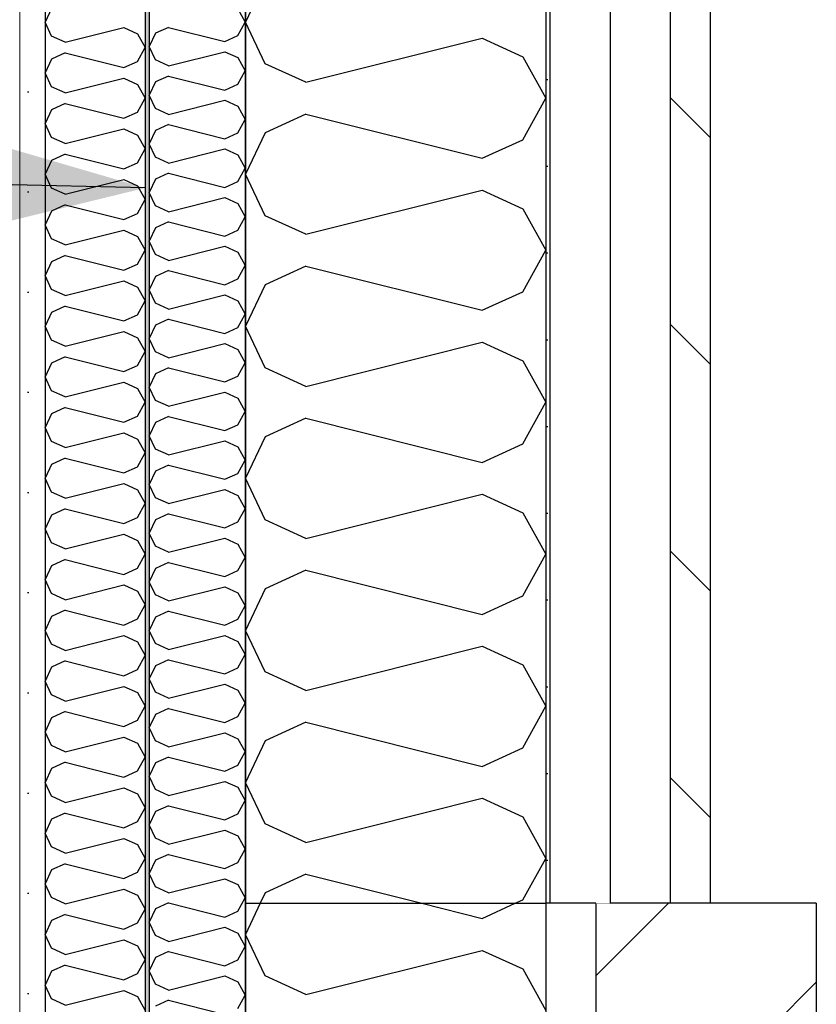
# Model space of a CAD drawing. Header units: millimetres. Extents: x -8544 to 51179, y -2070 to 23603.
# Tile 181 of 190: x 44899 to 45297, y 4670 to 5161. Entities that reach past the tile are written whole.
import ezdxf

# ---------------------------------------------------------------- set-up
doc = ezdxf.new("R2010")
doc.units = ezdxf.units.MM
doc.header["$LTSCALE"] = 0.5
doc.header["$MEASUREMENT"] = 0
doc.linetypes.add('PLINE', pattern=[0])
doc.linetypes.add('Wipeout_Contour', pattern=[2000, 0, -2000])
for name, color, linetype in [('231- Bærende yttervegger', 7, 'Continuous'), ('231- Bærende yttervegger (Skravur)', 7, 'Continuous'), ('232- Ikke-bærende yttervegger', 7, 'Continuous'), ('232- Ikke-bærende yttervegger (Skravur)', 7, 'Continuous'), ('232- Ikke-bærende yttervegger (Skravur)(Nye konstruksjoner)', 7, 'Continuous'), ('232- Ikke-bærende yttervegger(Nye konstruksjoner)', 7, 'Continuous'), ('235- Utvendig kledning og overflate (Skravur)(Nye konstruksjoner)', 7, 'Continuous'), ('235- Utvendig kledning og overflate(Nye konstruksjoner)', 7, 'Continuous'), ('832- Tekst bygning(Nye konstruksjoner)', 7, 'Continuous')]:
    doc.layers.add(name, color=color, linetype=linetype)
doc.layers.add('236- Innvendig kledning og overflate(Nye konstruksjoner)', color=7, linetype='Continuous', lineweight=0)
doc.dimstyles.new('GENERATED_STYLE__2', dxfattribs={"dimtxt": 0.18, "dimasz": 182.4, "dimexe": 0.18, "dimexo": 0.0625, "dimgap": 0, "dimtad": 0, "dimtih": 1, "dimtoh": 1, "dimdec": 4, "dimzin": 0, "dimdsep": 46, "dimcen": 0.09, "dimadec": 0, "dimazin": 0, "dimtfac": 1, "dimtdec": 4, "dimtmove": 0, "dimatfit": 3, "dimldrblk": 'ARROWHEAD_5', "dimfxl": 1, "dimtolj": 1, "dimtzin": 0, "dimarcsym": 0})

# ---------------------------------------------------------------- blocks, each defined once
blk = doc.blocks.new('*X11')
at = {"layer": '231- Bærende yttervegger (Skravur)', "linetype": 'PLINE'}
for p, q in [((45019.26, 4720), (45011.93, 4704.5)), ((45099.91, 4720), (45130.04, 4712.47)), ((45130.04, 4712.47), (45146.6, 4720)), ((45021.73, 4683.77), (45011.93, 4704.5)), ((45042.05, 4674.53), (45130.04, 4696.53)), ((45130.04, 4696.53), (45150.36, 4687.28)), ((45042.05, 4674.53), (45021.73, 4683.77)), ((45150.36, 4687.28), (45161.93, 4666.56))]:
    blk.add_line(p, q, dxfattribs=at)
blk = doc.blocks.new('*X43')
at = {"layer": '232- Ikke-bærende yttervegger (Skravur)(Nye konstruksjoner)', "linetype": 'PLINE'}
for p, q in [((44915.14, 5166.68), (44911.87, 5159.77)), ((44915.14, 5152.86), (44911.87, 5159.77)), ((44921.91, 5149.78), (44951.24, 5157.11)), ((44951.24, 5157.11), (44958.02, 5154.03)), ((44921.91, 5149.78), (44915.14, 5152.86)), ((44958.02, 5154.03), (44961.87, 5147.12)), ((44958.02, 5140.22), (44961.87, 5147.12)), ((44915.14, 5141.38), (44911.87, 5134.48)), ((44921.91, 5144.47), (44915.14, 5141.38)), ((44921.91, 5144.47), (44951.24, 5137.13)), ((44951.24, 5137.13), (44958.02, 5140.22)), ((44915.14, 5127.57), (44911.87, 5134.48)), ((44921.91, 5124.49), (44951.24, 5131.82)), ((44951.24, 5131.82), (44958.02, 5128.74)), ((44921.91, 5124.49), (44915.14, 5127.57)), ((44958.02, 5128.74), (44961.87, 5121.83)), ((44958.02, 5114.92), (44961.87, 5121.83)), ((44915.14, 5116.09), (44911.87, 5109.18)), ((44921.91, 5119.17), (44915.14, 5116.09)), ((44921.91, 5119.17), (44951.24, 5111.84)), ((44951.24, 5111.84), (44958.02, 5114.92)), ((44915.14, 5102.28), (44911.87, 5109.18)), ((44921.91, 5099.19), (44951.24, 5106.53)), ((44951.24, 5106.53), (44958.02, 5103.45)), ((44921.91, 5099.19), (44915.14, 5102.28)), ((44958.02, 5103.45), (44961.87, 5096.54)), ((44958.02, 5089.63), (44961.87, 5096.54)), ((44921.91, 5093.88), (44915.14, 5090.8)), ((44921.91, 5093.88), (44951.24, 5086.55)), ((44915.14, 5090.8), (44911.87, 5083.89)), ((44951.24, 5086.55), (44958.02, 5089.63)), ((44915.14, 5076.98), (44911.87, 5083.89)), ((44921.91, 5073.9), (44915.14, 5076.98)), ((44921.91, 5073.9), (44951.24, 5081.23)), ((44951.24, 5081.23), (44958.02, 5078.15)), ((44958.02, 5078.15), (44961.87, 5071.24)), ((44921.91, 5068.59), (44915.14, 5065.51)), ((44921.91, 5068.59), (44951.24, 5061.26)), ((44958.02, 5064.34), (44961.87, 5071.24)), ((44915.14, 5065.51), (44911.87, 5058.6)), ((44951.24, 5061.26), (44958.02, 5064.34)), ((44915.14, 5051.69), (44911.87, 5058.6)), ((44921.91, 5048.61), (44951.24, 5055.94)), ((44951.24, 5055.94), (44958.02, 5052.86)), ((44958.02, 5052.86), (44961.87, 5045.95)), ((44921.91, 5048.61), (44915.14, 5051.69)), ((44921.91, 5043.29), (44915.14, 5040.21)), ((44921.91, 5043.29), (44951.24, 5035.96)), ((44958.02, 5039.04), (44961.87, 5045.95)), ((44915.14, 5040.21), (44911.87, 5033.31)), ((44951.24, 5035.96), (44958.02, 5039.04)), ((44915.14, 5026.4), (44911.87, 5033.31)), ((44921.91, 5023.32), (44951.24, 5030.65)), ((44951.24, 5030.65), (44958.02, 5027.57)), ((44921.91, 5023.32), (44915.14, 5026.4)), ((44958.02, 5027.57), (44961.87, 5020.66)), ((44921.91, 5018), (44915.14, 5014.92)), ((44921.91, 5018), (44951.24, 5010.67)), ((44958.02, 5013.75), (44961.87, 5020.66)), ((44915.14, 5014.92), (44911.87, 5008.01)), ((44951.24, 5010.67), (44958.02, 5013.75)), ((44915.14, 5001.11), (44911.87, 5008.01)), ((44921.91, 4998.02), (44951.24, 5005.36)), ((44951.24, 5005.36), (44958.02, 5002.27)), ((44921.91, 4998.02), (44915.14, 5001.11)), ((44958.02, 5002.27), (44961.87, 4995.37)), ((44958.02, 4988.46), (44961.87, 4995.37)), ((44915.14, 4989.63), (44911.87, 4982.72)), ((44921.91, 4992.71), (44915.14, 4989.63)), ((44921.91, 4992.71), (44951.24, 4985.38)), ((44951.24, 4985.38), (44958.02, 4988.46)), ((44915.14, 4975.81), (44911.87, 4982.72)), ((44921.91, 4972.73), (44951.24, 4980.06)), ((44951.24, 4980.06), (44958.02, 4976.98)), ((44921.91, 4972.73), (44915.14, 4975.81)), ((44958.02, 4976.98), (44961.87, 4970.07)), ((44958.02, 4963.17), (44961.87, 4970.07)), ((44915.14, 4964.33), (44911.87, 4957.43)), ((44921.91, 4967.42), (44915.14, 4964.33)), ((44921.91, 4967.42), (44951.24, 4960.08)), ((44951.24, 4960.08), (44958.02, 4963.17)), ((44915.14, 4950.52), (44911.87, 4957.43)), ((44921.91, 4947.44), (44951.24, 4954.77)), ((44951.24, 4954.77), (44958.02, 4951.69)), ((44921.91, 4947.44), (44915.14, 4950.52)), ((44958.02, 4951.69), (44961.87, 4944.78)), ((44958.02, 4937.87), (44961.87, 4944.78)), ((44921.91, 4942.12), (44915.14, 4939.04)), ((44921.91, 4942.12), (44951.24, 4934.79)), ((44915.14, 4939.04), (44911.87, 4932.13)), ((44951.24, 4934.79), (44958.02, 4937.87)), ((44915.14, 4925.23), (44911.87, 4932.13)), ((44921.91, 4922.14), (44951.24, 4929.48)), ((44951.24, 4929.48), (44958.02, 4926.39)), ((44921.91, 4922.14), (44915.14, 4925.23)), ((44958.02, 4926.39), (44961.87, 4919.49)), ((44958.02, 4912.58), (44961.87, 4919.49)), ((44921.91, 4916.83), (44915.14, 4913.75)), ((44921.91, 4916.83), (44951.24, 4909.5)), ((44915.14, 4913.75), (44911.87, 4906.84)), ((44951.24, 4909.5), (44958.02, 4912.58)), ((44915.14, 4899.93), (44911.87, 4906.84)), ((44921.91, 4896.85), (44915.14, 4899.93)), ((44921.91, 4896.85), (44951.24, 4904.18)), ((44951.24, 4904.18), (44958.02, 4901.1)), ((44958.02, 4901.1), (44961.87, 4894.19)), ((44921.91, 4891.54), (44915.14, 4888.45)), ((44921.91, 4891.54), (44951.24, 4884.2)), ((44958.02, 4887.29), (44961.87, 4894.19)), ((44915.14, 4888.45), (44911.87, 4881.55)), ((44951.24, 4884.2), (44958.02, 4887.29)), ((44915.14, 4874.64), (44911.87, 4881.55)), ((44921.91, 4871.56), (44951.24, 4878.89)), ((44951.24, 4878.89), (44958.02, 4875.81)), ((44958.02, 4875.81), (44961.87, 4868.9)), ((44921.91, 4871.56), (44915.14, 4874.64)), ((44921.91, 4866.24), (44915.14, 4863.16)), ((44921.91, 4866.24), (44951.24, 4858.91)), ((44958.02, 4861.99), (44961.87, 4868.9)), ((44915.14, 4863.16), (44911.87, 4856.25)), ((44951.24, 4858.91), (44958.02, 4861.99)), ((44915.14, 4849.35), (44911.87, 4856.25)), ((44921.91, 4846.27), (44951.24, 4853.6)), ((44951.24, 4853.6), (44958.02, 4850.52)), ((44921.91, 4846.27), (44915.14, 4849.35)), ((44958.02, 4850.52), (44961.87, 4843.61)), ((44921.91, 4840.95), (44915.14, 4837.87)), ((44921.91, 4840.95), (44951.24, 4833.62)), ((44958.02, 4836.7), (44961.87, 4843.61)), ((44915.14, 4837.87), (44911.87, 4830.96)), ((44951.24, 4833.62), (44958.02, 4836.7)), ((44915.14, 4824.05), (44911.87, 4830.96)), ((44921.91, 4820.97), (44951.24, 4828.3)), ((44951.24, 4828.3), (44958.02, 4825.22)), ((44921.91, 4820.97), (44915.14, 4824.05)), ((44958.02, 4825.22), (44961.87, 4818.32)), ((44958.02, 4811.41), (44961.87, 4818.32)), ((44915.14, 4812.58), (44911.87, 4805.67)), ((44921.91, 4815.66), (44915.14, 4812.58)), ((44921.91, 4815.66), (44951.24, 4808.33)), ((44951.24, 4808.33), (44958.02, 4811.41)), ((44915.14, 4798.76), (44911.87, 4805.67)), ((44921.91, 4795.68), (44951.24, 4803.01)), ((44951.24, 4803.01), (44958.02, 4799.93)), ((44921.91, 4795.68), (44915.14, 4798.76)), ((44958.02, 4799.93), (44961.87, 4793.02)), ((44958.02, 4786.11), (44961.87, 4793.02)), ((44915.14, 4787.28), (44911.87, 4780.38)), ((44921.91, 4790.37), (44915.14, 4787.28)), ((44921.91, 4790.37), (44951.24, 4783.03)), ((44951.24, 4783.03), (44958.02, 4786.11)), ((44915.14, 4773.47), (44911.87, 4780.38)), ((44921.91, 4770.39), (44951.24, 4777.72)), ((44951.24, 4777.72), (44958.02, 4774.64)), ((44921.91, 4770.39), (44915.14, 4773.47)), ((44958.02, 4774.64), (44961.87, 4767.73)), ((44958.02, 4760.82), (44961.87, 4767.73)), ((44921.91, 4765.07), (44915.14, 4761.99)), ((44921.91, 4765.07), (44951.24, 4757.74)), ((44915.14, 4761.99), (44911.87, 4755.08)), ((44951.24, 4757.74), (44958.02, 4760.82)), ((44915.14, 4748.18), (44911.87, 4755.08)), ((44921.91, 4745.09), (44951.24, 4752.43)), ((44951.24, 4752.43), (44958.02, 4749.34)), ((44921.91, 4745.09), (44915.14, 4748.18)), ((44958.02, 4749.34), (44961.87, 4742.44)), ((44921.91, 4739.78), (44915.14, 4736.7)), ((44921.91, 4739.78), (44951.24, 4732.45)), ((44958.02, 4735.53), (44961.87, 4742.44)), ((44915.14, 4736.7), (44911.87, 4729.79)), ((44951.24, 4732.45), (44958.02, 4735.53)), ((44915.14, 4722.88), (44911.87, 4729.79)), ((44921.91, 4719.8), (44951.24, 4727.13)), ((44951.24, 4727.13), (44958.02, 4724.05)), ((44958.02, 4724.05), (44961.87, 4717.14)), ((44921.91, 4719.8), (44915.14, 4722.88)), ((44921.91, 4714.49), (44915.14, 4711.4)), ((44921.91, 4714.49), (44951.24, 4707.15)), ((44958.02, 4710.24), (44961.87, 4717.14)), ((44915.14, 4711.4), (44911.87, 4704.5)), ((44951.24, 4707.15), (44958.02, 4710.24)), ((44915.14, 4697.59), (44911.87, 4704.5)), ((44921.91, 4694.51), (44951.24, 4701.84)), ((44951.24, 4701.84), (44958.02, 4698.76)), ((44958.02, 4698.76), (44961.87, 4691.85)), ((44921.91, 4694.51), (44915.14, 4697.59)), ((44921.91, 4689.19), (44915.14, 4686.11)), ((44921.91, 4689.19), (44951.24, 4681.86)), ((44958.02, 4684.94), (44961.87, 4691.85)), ((44915.14, 4686.11), (44911.87, 4679.2)), ((44951.24, 4681.86), (44958.02, 4684.94)), ((44915.14, 4672.3), (44911.87, 4679.2)), ((44921.91, 4669.21), (44951.24, 4676.55)), ((44951.24, 4676.55), (44958.02, 4673.46)), ((44921.91, 4669.21), (44915.14, 4672.3)), ((44958.02, 4673.46), (44961.87, 4666.56))]:
    blk.add_line(p, q, dxfattribs=at)
blk = doc.blocks.new('*X44')
at = {"layer": '232- Ikke-bærende yttervegger (Skravur)(Nye konstruksjoner)', "linetype": 'PLINE'}
for p, q in [((45008.17, 5166.4), (45011.87, 5159.77)), ((44973.51, 5157.22), (44967.01, 5154.26)), ((44973.51, 5157.22), (45001.67, 5150.18)), ((45008.17, 5153.14), (45011.87, 5159.77)), ((44967.01, 5154.26), (44963.87, 5147.63)), ((45001.67, 5150.18), (45008.17, 5153.14)), ((44967.01, 5141), (44963.87, 5147.63)), ((44973.51, 5138.04), (44967.01, 5141)), ((44973.51, 5138.04), (45001.67, 5145.08)), ((45001.67, 5145.08), (45008.17, 5142.12)), ((45008.17, 5142.12), (45011.87, 5135.49)), ((44973.51, 5132.94), (44967.01, 5129.98)), ((44973.51, 5132.94), (45001.67, 5125.9)), ((45008.17, 5128.86), (45011.87, 5135.49)), ((44967.01, 5129.98), (44963.87, 5123.35)), ((45001.67, 5125.9), (45008.17, 5128.86)), ((44967.01, 5116.72), (44963.87, 5123.35)), ((44973.51, 5113.76), (44967.01, 5116.72)), ((44973.51, 5113.76), (45001.67, 5120.8)), ((45001.67, 5120.8), (45008.17, 5117.84)), ((45008.17, 5117.84), (45011.87, 5111.21)), ((45008.17, 5104.58), (45011.87, 5111.21)), ((44973.51, 5108.66), (44967.01, 5105.7)), ((44973.51, 5108.66), (45001.67, 5101.62)), ((44967.01, 5105.7), (44963.87, 5099.07)), ((45001.67, 5101.62), (45008.17, 5104.58)), ((44967.01, 5092.44), (44963.87, 5099.07)), ((44973.51, 5089.48), (45001.67, 5096.52)), ((45001.67, 5096.52), (45008.17, 5093.56)), ((44973.51, 5089.48), (44967.01, 5092.44)), ((45008.17, 5093.56), (45011.87, 5086.93)), ((45008.17, 5080.3), (45011.87, 5086.93)), ((44973.51, 5084.38), (44967.01, 5081.42)), ((44973.51, 5084.38), (45001.67, 5077.34)), ((44967.01, 5081.42), (44963.87, 5074.79)), ((45001.67, 5077.34), (45008.17, 5080.3)), ((44967.01, 5068.16), (44963.87, 5074.79)), ((44973.51, 5065.2), (45001.67, 5072.24)), ((45001.67, 5072.24), (45008.17, 5069.28)), ((44973.51, 5065.2), (44967.01, 5068.16)), ((45008.17, 5069.28), (45011.87, 5062.65)), ((45008.17, 5056.01), (45011.87, 5062.65)), ((44967.01, 5057.14), (44963.87, 5050.5)), ((44973.51, 5060.09), (44967.01, 5057.14)), ((44973.51, 5060.09), (45001.67, 5053.06)), ((45001.67, 5053.06), (45008.17, 5056.01)), ((44967.01, 5043.87), (44963.87, 5050.5)), ((44973.51, 5040.91), (45001.67, 5047.95)), ((45001.67, 5047.95), (45008.17, 5045)), ((44973.51, 5040.91), (44967.01, 5043.87)), ((45008.17, 5045), (45011.87, 5038.36)), ((45008.17, 5031.73), (45011.87, 5038.36)), ((44967.01, 5032.85), (44963.87, 5026.22)), ((44973.51, 5035.81), (44967.01, 5032.85)), ((44973.51, 5035.81), (45001.67, 5028.77)), ((45001.67, 5028.77), (45008.17, 5031.73)), ((44967.01, 5019.59), (44963.87, 5026.22)), ((44973.51, 5016.63), (45001.67, 5023.67)), ((45001.67, 5023.67), (45008.17, 5020.71)), ((44973.51, 5016.63), (44967.01, 5019.59)), ((45008.17, 5020.71), (45011.87, 5014.08)), ((45008.17, 5007.45), (45011.87, 5014.08)), ((44967.01, 5008.57), (44963.87, 5001.94)), ((44973.51, 5011.53), (44967.01, 5008.57)), ((44973.51, 5011.53), (45001.67, 5004.49)), ((45001.67, 5004.49), (45008.17, 5007.45)), ((44967.01, 4995.31), (44963.87, 5001.94)), ((44973.51, 4992.35), (45001.67, 4999.39)), ((45001.67, 4999.39), (45008.17, 4996.43)), ((44973.51, 4992.35), (44967.01, 4995.31)), ((45008.17, 4996.43), (45011.87, 4989.8)), ((45008.17, 4983.17), (45011.87, 4989.8)), ((44967.01, 4984.29), (44963.87, 4977.66)), ((44973.51, 4987.25), (44967.01, 4984.29)), ((44973.51, 4987.25), (45001.67, 4980.21)), ((45001.67, 4980.21), (45008.17, 4983.17)), ((44967.01, 4971.03), (44963.87, 4977.66)), ((44973.51, 4968.07), (45001.67, 4975.11)), ((45001.67, 4975.11), (45008.17, 4972.15)), ((44973.51, 4968.07), (44967.01, 4971.03)), ((45008.17, 4972.15), (45011.87, 4965.52)), ((45008.17, 4958.89), (45011.87, 4965.52)), ((44967.01, 4960.01), (44963.87, 4953.38)), ((44973.51, 4962.97), (44967.01, 4960.01)), ((44973.51, 4962.97), (45001.67, 4955.93)), ((45001.67, 4955.93), (45008.17, 4958.89)), ((44967.01, 4946.75), (44963.87, 4953.38)), ((44973.51, 4943.79), (45001.67, 4950.83)), ((45001.67, 4950.83), (45008.17, 4947.87)), ((44973.51, 4943.79), (44967.01, 4946.75)), ((45008.17, 4947.87), (45011.87, 4941.24)), ((45008.17, 4934.61), (45011.87, 4941.24)), ((44967.01, 4935.73), (44963.87, 4929.1)), ((44973.51, 4938.69), (44967.01, 4935.73)), ((44973.51, 4938.69), (45001.67, 4931.65)), ((45001.67, 4931.65), (45008.17, 4934.61)), ((44967.01, 4922.47), (44963.87, 4929.1)), ((44973.51, 4919.51), (45001.67, 4926.55)), ((45001.67, 4926.55), (45008.17, 4923.59)), ((44973.51, 4919.51), (44967.01, 4922.47)), ((45008.17, 4923.59), (45011.87, 4916.96)), ((45008.17, 4910.33), (45011.87, 4916.96)), ((44967.01, 4911.45), (44963.87, 4904.82)), ((44973.51, 4914.41), (44967.01, 4911.45)), ((44973.51, 4914.41), (45001.67, 4907.37)), ((45001.67, 4907.37), (45008.17, 4910.33)), ((44967.01, 4898.19), (44963.87, 4904.82)), ((44973.51, 4895.23), (45001.67, 4902.27)), ((45001.67, 4902.27), (45008.17, 4899.31)), ((44973.51, 4895.23), (44967.01, 4898.19)), ((45008.17, 4899.31), (45011.87, 4892.68)), ((44973.51, 4890.13), (44967.01, 4887.17)), ((44973.51, 4890.13), (45001.67, 4883.09)), ((45008.17, 4886.05), (45011.87, 4892.68)), ((44967.01, 4887.17), (44963.87, 4880.54)), ((45001.67, 4883.09), (45008.17, 4886.05)), ((44967.01, 4873.9), (44963.87, 4880.54)), ((44973.51, 4870.95), (45001.67, 4877.99)), ((45001.67, 4877.99), (45008.17, 4875.03)), ((44973.51, 4870.95), (44967.01, 4873.9)), ((45008.17, 4875.03), (45011.87, 4868.4)), ((44973.51, 4865.84), (44967.01, 4862.89)), ((44973.51, 4865.84), (45001.67, 4858.81)), ((45008.17, 4861.76), (45011.87, 4868.4)), ((44967.01, 4862.89), (44963.87, 4856.25)), ((45001.67, 4858.81), (45008.17, 4861.76)), ((44967.01, 4849.62), (44963.87, 4856.25)), ((44973.51, 4846.66), (45001.67, 4853.7)), ((45001.67, 4853.7), (45008.17, 4850.74)), ((45008.17, 4850.74), (45011.87, 4844.11)), ((44973.51, 4846.66), (44967.01, 4849.62)), ((44973.51, 4841.56), (44967.01, 4838.6)), ((44973.51, 4841.56), (45001.67, 4834.52)), ((45008.17, 4837.48), (45011.87, 4844.11)), ((44967.01, 4838.6), (44963.87, 4831.97)), ((45001.67, 4834.52), (45008.17, 4837.48)), ((44967.01, 4825.34), (44963.87, 4831.97)), ((44973.51, 4822.38), (45001.67, 4829.42)), ((45001.67, 4829.42), (45008.17, 4826.46)), ((45008.17, 4826.46), (45011.87, 4819.83)), ((44973.51, 4822.38), (44967.01, 4825.34)), ((44973.51, 4817.28), (44967.01, 4814.32)), ((44973.51, 4817.28), (45001.67, 4810.24)), ((45008.17, 4813.2), (45011.87, 4819.83)), ((44967.01, 4814.32), (44963.87, 4807.69)), ((45001.67, 4810.24), (45008.17, 4813.2)), ((44967.01, 4801.06), (44963.87, 4807.69)), ((44973.51, 4798.1), (45001.67, 4805.14)), ((45001.67, 4805.14), (45008.17, 4802.18)), ((45008.17, 4802.18), (45011.87, 4795.55)), ((44973.51, 4798.1), (44967.01, 4801.06)), ((44973.51, 4793), (44967.01, 4790.04)), ((44973.51, 4793), (45001.67, 4785.96)), ((45008.17, 4788.92), (45011.87, 4795.55)), ((44967.01, 4790.04), (44963.87, 4783.41)), ((45001.67, 4785.96), (45008.17, 4788.92)), ((44967.01, 4776.78), (44963.87, 4783.41)), ((44973.51, 4773.82), (45001.67, 4780.86)), ((45001.67, 4780.86), (45008.17, 4777.9)), ((45008.17, 4777.9), (45011.87, 4771.27)), ((44973.51, 4773.82), (44967.01, 4776.78)), ((44973.51, 4768.72), (44967.01, 4765.76)), ((44973.51, 4768.72), (45001.67, 4761.68)), ((45008.17, 4764.64), (45011.87, 4771.27)), ((44967.01, 4765.76), (44963.87, 4759.13)), ((45001.67, 4761.68), (45008.17, 4764.64)), ((44967.01, 4752.5), (44963.87, 4759.13)), ((44973.51, 4749.54), (44967.01, 4752.5)), ((44973.51, 4749.54), (45001.67, 4756.58)), ((45001.67, 4756.58), (45008.17, 4753.62)), ((45008.17, 4753.62), (45011.87, 4746.99)), ((44973.51, 4744.44), (44967.01, 4741.48)), ((44973.51, 4744.44), (45001.67, 4737.4)), ((45008.17, 4740.36), (45011.87, 4746.99)), ((44967.01, 4741.48), (44963.87, 4734.85)), ((45001.67, 4737.4), (45008.17, 4740.36)), ((44967.01, 4728.22), (44963.87, 4734.85)), ((44973.51, 4725.26), (44967.01, 4728.22)), ((44973.51, 4725.26), (45001.67, 4732.3)), ((45001.67, 4732.3), (45008.17, 4729.34)), ((45008.17, 4729.34), (45011.87, 4722.71)), ((44973.51, 4720.16), (44967.01, 4717.2)), ((44973.51, 4720.16), (45001.67, 4713.12)), ((45008.17, 4716.08), (45011.87, 4722.71)), ((44967.01, 4717.2), (44963.87, 4710.57)), ((45001.67, 4713.12), (45008.17, 4716.08)), ((44967.01, 4703.94), (44963.87, 4710.57)), ((44973.51, 4700.98), (44967.01, 4703.94)), ((44973.51, 4700.98), (45001.67, 4708.02)), ((45001.67, 4708.02), (45008.17, 4705.06)), ((45008.17, 4705.06), (45011.87, 4698.43)), ((45008.17, 4691.8), (45011.87, 4698.43)), ((44973.51, 4695.88), (44967.01, 4692.92)), ((44973.51, 4695.88), (45001.67, 4688.84)), ((44967.01, 4692.92), (44963.87, 4686.29)), ((45001.67, 4688.84), (45008.17, 4691.8)), ((44967.01, 4679.65), (44963.87, 4686.29)), ((44973.51, 4676.7), (45001.67, 4683.73)), ((45001.67, 4683.73), (45008.17, 4680.78)), ((44973.51, 4676.7), (44967.01, 4679.65)), ((45008.17, 4680.78), (45011.87, 4674.15)), ((45008.17, 4667.51), (45011.87, 4674.15)), ((44973.51, 4671.59), (44967.01, 4668.64)), ((44973.51, 4671.59), (45001.67, 4664.56))]:
    blk.add_line(p, q, dxfattribs=at)
blk = doc.blocks.new('*X77')
at = {"layer": '232- Ikke-bærende yttervegger (Skravur)(Nye konstruksjoner)', "linetype": 'PLINE'}
for p, q in [((45021.73, 5180.49), (45011.93, 5159.77)), ((45021.73, 5139.05), (45011.93, 5159.77)), ((45042.05, 5129.8), (45130.04, 5151.8)), ((45130.04, 5151.8), (45150.36, 5142.55)), ((45150.36, 5142.55), (45161.93, 5121.83)), ((45042.05, 5129.8), (45021.73, 5139.05)), ((45150.36, 5101.11), (45161.93, 5121.83)), ((45042.05, 5113.86), (45021.73, 5104.61)), ((45042.05, 5113.86), (45130.04, 5091.86)), ((45021.73, 5104.61), (45011.93, 5083.89)), ((45130.04, 5091.86), (45150.36, 5101.11)), ((45021.73, 5063.17), (45011.93, 5083.89)), ((45042.05, 5053.92), (45130.04, 5075.92)), ((45130.04, 5075.92), (45150.36, 5066.67)), ((45042.05, 5053.92), (45021.73, 5063.17)), ((45150.36, 5066.67), (45161.93, 5045.95)), ((45150.36, 5025.23), (45161.93, 5045.95)), ((45042.05, 5037.98), (45021.73, 5028.73)), ((45042.05, 5037.98), (45130.04, 5015.98)), ((45021.73, 5028.73), (45011.93, 5008.01)), ((45130.04, 5015.98), (45150.36, 5025.23)), ((45021.73, 4987.29), (45011.93, 5008.01)), ((45042.05, 4978.04), (45130.04, 5000.04)), ((45130.04, 5000.04), (45150.36, 4990.79)), ((45150.36, 4990.79), (45161.93, 4970.07)), ((45042.05, 4978.04), (45021.73, 4987.29)), ((45150.36, 4949.35), (45161.93, 4970.07)), ((45042.05, 4962.1), (45021.73, 4952.86)), ((45042.05, 4962.1), (45130.04, 4940.1)), ((45021.73, 4952.86), (45011.93, 4932.13)), ((45130.04, 4940.1), (45150.36, 4949.35)), ((45021.73, 4911.41), (45011.93, 4932.13)), ((45042.05, 4902.16), (45130.04, 4924.16)), ((45130.04, 4924.16), (45150.36, 4914.92)), ((45150.36, 4914.92), (45161.93, 4894.19)), ((45042.05, 4902.16), (45021.73, 4911.41)), ((45150.36, 4873.47), (45161.93, 4894.19)), ((45042.05, 4886.22), (45021.73, 4876.98)), ((45042.05, 4886.22), (45130.04, 4864.23)), ((45021.73, 4876.98), (45011.93, 4856.25)), ((45130.04, 4864.23), (45150.36, 4873.47)), ((45021.73, 4835.53), (45011.93, 4856.25)), ((45042.05, 4826.29), (45130.04, 4848.28)), ((45130.04, 4848.28), (45150.36, 4839.04)), ((45150.36, 4839.04), (45161.93, 4818.32)), ((45042.05, 4826.29), (45021.73, 4835.53)), ((45150.36, 4797.59), (45161.93, 4818.32)), ((45042.05, 4810.34), (45021.73, 4801.1)), ((45042.05, 4810.34), (45130.04, 4788.35)), ((45021.73, 4801.1), (45011.93, 4780.38)), ((45130.04, 4788.35), (45150.36, 4797.59)), ((45021.73, 4759.65), (45011.93, 4780.38)), ((45042.05, 4750.41), (45130.04, 4772.4)), ((45130.04, 4772.4), (45150.36, 4763.16)), ((45150.36, 4763.16), (45161.93, 4742.44)), ((45042.05, 4750.41), (45021.73, 4759.65)), ((45150.36, 4721.71), (45161.93, 4742.44)), ((45042.05, 4734.47), (45021.73, 4725.22)), ((45042.05, 4734.47), (45099.91, 4720)), ((45021.73, 4725.22), (45019.26, 4720)), ((45146.6, 4720), (45150.36, 4721.71))]:
    blk.add_line(p, q, dxfattribs=at)
blk = doc.blocks.new('ARROWHEAD_5')
at = {"linetype": 'Continuous'}
blk.add_hatch(color=256, dxfattribs=at).paths.add_polyline_path([(-1, 0.2679), (0, 0), (-1, -0.2679)])
blk.add_line((0, 0), (-1, 0), dxfattribs=at)

msp = doc.modelspace()

# ---------------------------------------------------------------- hatches: boundary and pattern name
at = {"layer": '232- Ikke-bærende yttervegger (Skravur)', "linetype": 'Continuous'}
h = msp.add_hatch(dxfattribs=at)
h.set_pattern_fill('Skrålinjer_2', color=256, style=0, pattern_type=2)
h.set_pattern_definition([(45, (0, 0), (-56.56854, 56.56854), [80, 0])])
h.paths.add_polyline_path([(45296.93, 3650), (45296.93, 4720), (45186.93, 4720), (45186.93, 3650)])
at = {"layer": '232- Ikke-bærende yttervegger (Skravur)(Nye konstruksjoner)', "linetype": 'Continuous'}
h = msp.add_hatch(dxfattribs=at)
h.set_pattern_fill('Gips', color=256, style=0, pattern_type=2)
h.set_pattern_definition([(270, (0, 0), (86.60254, 0), [0, -50]), (270, (43.3, -25), (86.60254, 0), [0, -50])])
h.paths.add_polyline_path([(44899.37, 3820), (44911.87, 3820), (44911.87, 6600), (44899.37, 6600)])
msp.add_hatch(color=256, dxfattribs=at).paths.add_polyline_path([(44963.87, 6570.21), (44961.87, 6570.26), (44961.87, 3820), (44963.87, 3820)])
at = {"layer": '235- Utvendig kledning og overflate (Skravur)(Nye konstruksjoner)', "linetype": 'Continuous'}
h = msp.add_hatch(dxfattribs=at)
h.set_pattern_fill('Prikker_tett', color=256, style=0, pattern_type=2)
h.set_pattern_definition([(0, (0, 0), (0, 43.30127), [0, -25]), (0, (12.5, 21.65), (0, 43.30127), [0, -25])])
h.paths.add_polyline_path([(45161.93, 6470), (45161.93, 4720), (45163.93, 4720), (45163.93, 6470)])
h = msp.add_hatch(dxfattribs=at)
h.set_pattern_fill('Skrålinjer_2', color=256, style=0, pattern_type=2)
h.set_pattern_definition([(315, (0, 0), (56.56854, 56.56854), [80, 0])])
h.paths.add_polyline_path([(45223.93, 6470), (45223.93, 4720), (45243.93, 4720), (45243.93, 6470)])

# ---------------------------------------------------------------- linework, layer by layer
at = {"linetype": 'PLINE'}
msp.add_line((45011.93, 4720), (45161.93, 4720), dxfattribs=at)
at = {"layer": '231- Bærende yttervegger', "linetype": 'PLINE'}
for p, q in [((45011.93, 4720), (45011.93, 3750)), ((45161.93, 4720), (45161.93, 3700))]:
    msp.add_line(p, q, dxfattribs=at)
at = {"layer": '232- Ikke-bærende yttervegger', "linetype": 'PLINE'}
for p, q in [((45186.93, 4720), (45186.93, 3650)), ((45296.93, 4720), (45243.93, 4720)), ((45296.93, 4720), (45296.93, 3650))]:
    msp.add_line(p, q, dxfattribs=at)
at = {"layer": '232- Ikke-bærende yttervegger', "linetype": 'PLINE', "flags": 128}
msp.add_lwpolyline([(45243.93, 4720), (45223.93, 4720), (45193.93, 4720), (45186.93, 4720)], dxfattribs=at)
at = {"layer": '232- Ikke-bærende yttervegger(Nye konstruksjoner)', "linetype": 'PLINE'}
for p, q in [((44911.87, 6600), (44911.87, 3820)), ((44961.87, 6600), (44961.87, 3820)), ((44963.87, 6600), (44963.87, 3820)), ((45011.87, 6350), (45011.87, 3820)), ((45011.93, 6130), (45011.93, 4720))]:
    msp.add_line(p, q, dxfattribs=at)
at = {"layer": '235- Utvendig kledning og overflate(Nye konstruksjoner)', "linetype": 'PLINE'}
for p, q in [((45223.93, 6470), (45223.93, 4720)), ((45243.93, 6470), (45243.93, 4720))]:
    msp.add_line(p, q, dxfattribs=at)
at = {"layer": '236- Innvendig kledning og overflate(Nye konstruksjoner)', "linetype": 'PLINE'}
msp.add_line((44899.37, 6600), (44899.37, 3820), dxfattribs=at)

# ---------------------------------------------------------------- block references
at = {"layer": '231- Bærende yttervegger'}
msp.add_blockref('*X11', (0, 0), dxfattribs=at)
at = {"layer": '232- Ikke-bærende yttervegger(Nye konstruksjoner)'}
for name in ['*X43', '*X44']:
    msp.add_blockref(name, (0, 0), dxfattribs=at)

# ---------------------------------------------------------------- leaders
at = {"layer": '832- Tekst bygning(Nye konstruksjoner)', "linetype": 'PLINE', "annotation_type": 0, "has_hookline": 1, "hookline_direction": 1, "text_width": 1686.7}
msp.add_leader([(44961.87, 5077.07), (42913.25, 5122.49)], dimstyle='GENERATED_STYLE__2', dxfattribs=at)

# ---------------------------------------------------------------- next in the draw order: wipeouts: each hides what was drawn before it
at = {"linetype": 'Wipeout_Contour', "ltscale": 182129.338412}
msp.add_wipeout([(45163.93, 6470), (45163.93, 4720), (45193.93, 4720), (45193.93, 6470)], dxfattribs=at).dxf.layer = '235- Utvendig kledning og overflate (Skravur)(Nye konstruksjoner)'

# ---------------------------------------------------------------- next in the draw order: linework, layer by layer
at = {"layer": '232- Ikke-bærende yttervegger(Nye konstruksjoner)', "linetype": 'PLINE'}
msp.add_line((45161.93, 6130), (45161.93, 4720), dxfattribs=at)
at = {"layer": '235- Utvendig kledning og overflate(Nye konstruksjoner)', "linetype": 'PLINE'}
for p, q in [((45163.93, 6470), (45163.93, 4720)), ((45193.93, 6470), (45193.93, 4720))]:
    msp.add_line(p, q, dxfattribs=at)
at = {"layer": '235- Utvendig kledning og overflate(Nye konstruksjoner)', "linetype": 'PLINE', "flags": 128}
msp.add_lwpolyline([(45186.93, 4720), (45163.93, 4720), (45161.93, 4720)], dxfattribs=at)

# ---------------------------------------------------------------- next in the draw order: block references
at = {"layer": '232- Ikke-bærende yttervegger(Nye konstruksjoner)'}
msp.add_blockref('*X77', (0, 0), dxfattribs=at)

doc.saveas('drawing.dxf')
